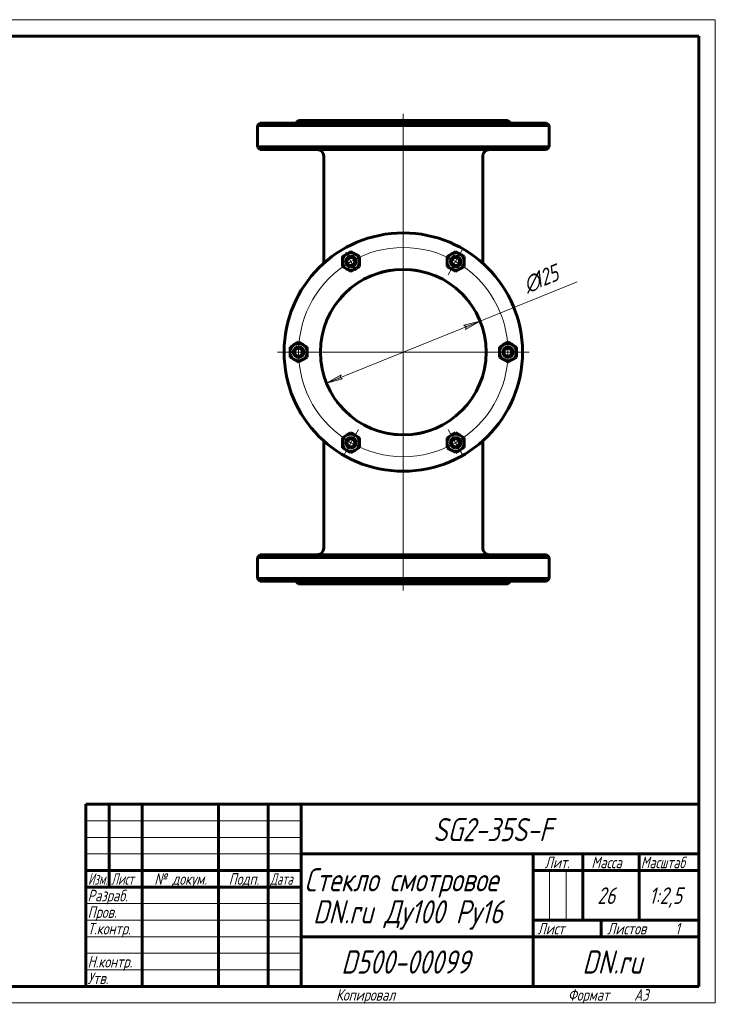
# Model space of a CAD drawing. Header units: millimetres. Extents: x 0 to 420, y -20 to 297.
# Tile 5 of 5: x 210 to 420, y 0 to 297. Entities that reach past the tile are written whole.
import ezdxf

# ---------------------------------------------------------------- set-up
doc = ezdxf.new("R2010")
doc.units = ezdxf.units.MM
doc.layers.add('Системный слой', color=7, linetype='Continuous')
doc.layers.add('Системный слой (1)', color=251, linetype='Continuous', true_color=0x6c6c6c)
doc.styles.add('KDIMTEXTSTYLE', font='GOST_AU.SHX', dxfattribs={"width": 0.96, "oblique": 15, "height": 5})
doc.styles.add('KTEXTSTYLE', font='GOST_AU.SHX', dxfattribs={"width": 0.96, "height": 5})
doc.dimstyles.new('KDIMSTYLE (0.40)', dxfattribs={"dimtxt": 5, "dimasz": 1, "dimexe": 2, "dimexo": 0, "dimgap": 1, "dimtad": 1, "dimlfac": 2.5, "dimtxsty": 'KDIMTEXTSTYLE', "dimsah": 1, "dimcen": 0, "dimdle": 1, "dimadec": 0, "dimazin": 0, "dimtfac": 0.667, "dimtmove": 0, "dimatfit": 3, "dimfxl": 1, "dimtvp": 1, "dimtolj": 1, "dimtzin": 0, "dimarcsym": 0})

# ---------------------------------------------------------------- blocks, each defined once
blk = doc.blocks.new('D6')
at = {"layer": 'Системный слой (1)'}
for points in [[(344.6, 203.46), (348.99, 205.94), (344.11, 204.68), (344.82, 204.26)], [(307.5, 188.5), (306.79, 188.93), (307.01, 189.72), (302.62, 187.24)]]:
    blk.add_hatch(color=7, dxfattribs=at).paths.add_polyline_path(points)
at = {"layer": 'Системный слой (1)', "color": 7, "lineweight": 18, "true_color": 0xffffff}
for p, q in [((302.62, 187.24), (348.99, 205.94)), ((344.11, 204.68), (348.99, 205.94)), ((348.99, 205.94), (344.6, 203.46)), ((344.82, 204.26), (344.11, 204.68)), ((344.6, 203.46), (344.82, 204.26)), ((302.62, 187.24), (307.01, 189.72)), ((307.5, 188.5), (302.62, 187.24)), ((307.01, 189.72), (306.79, 188.93)), ((306.79, 188.93), (307.5, 188.5))]:
    blk.add_line(p, q, dxfattribs=at)
blk.add_wipeout([(363.85, 213.01), (361.09, 219.86), (372.84, 224.6), (375.6, 217.75)]).dxf.layer = 'Системный слой (1)'
blk.add_line((348.99, 205.94), (378.32, 217.77), dxfattribs=at)
at = {"layer": 'Системный слой (1)', "color": 7, "char_height": 5, "attachment_point": 1, "rotation": 21.9614, "style": 'KTEXTSTYLE'}
for s, insert in [('\\H5.0;\\W1.000;\\Q15;\\Q15;\\W0.960;125', (364.46, 220.36)), ('\\H5.0;\\W1.000;\\Q15;\\Q15;\\W0.960;∅', (361.39, 219.12))]:
    blk.add_mtext(s, dxfattribs=dict(at, insert=insert))
blk = doc.blocks.new('KDIMARROW_01')
at = {"layer": 'Системный слой'}
blk.add_hatch(color=0, dxfattribs=at).paths.add_polyline_path([(-5, -0.66), (0, 0), (-5, 0.66), (-4.5, 0)])
at = {"layer": 'Системный слой', "color": 0, "lineweight": 18}
for p, q in [((-4.5, 0), (-5, 0.66)), ((-5, 0.66), (0, 0)), ((0, 0), (-5, -0.66)), ((-5, -0.66), (-4.5, 0))]:
    blk.add_line(p, q, dxfattribs=at)
at = {"layer": 'Системный слой (1)', "color": 0, "lineweight": 18}
blk.add_line((116.18, 196.59), (115.78, 196.59), dxfattribs=at)
blk = doc.blocks.new('U59')
at = {"layer": 'Системный слой (1)', "color": 143, "lineweight": 60, "true_color": 0x33acca}
for p, q in [((344.02, 179.46), (343.89, 179.33)), ((344.14, 179.59), (344.02, 179.46)), ((344.26, 179.72), (344.14, 179.59))]:
    blk.add_line(p, q, dxfattribs=at)
blk = doc.blocks.new('U60')
at = {"layer": 'Системный слой (1)', "color": 143, "lineweight": 60, "true_color": 0x33acca}
for p, q in [((326.79, 221.57), (328.05, 221.49)), ((328.05, 221.49), (329.29, 221.35)), ((329.29, 221.35), (330.52, 221.14))]:
    blk.add_line(p, q, dxfattribs=at)
blk = doc.blocks.new('U61')
at = {"layer": 'Системный слой (1)', "color": 143, "lineweight": 60, "true_color": 0x33acca}
for p, q in [((344.02, 179.46), (343.89, 179.33)), ((344.14, 179.59), (344.02, 179.46)), ((344.26, 179.72), (344.14, 179.59))]:
    blk.add_line(p, q, dxfattribs=at)
blk = doc.blocks.new('U62')
at = {"layer": 'Системный слой (1)', "color": 143, "lineweight": 60, "true_color": 0x33acca}
for p, q in [((332.53, 172.51), (331.52, 172.25)), ((330.48, 172.03), (329.41, 171.85)), ((331.52, 172.25), (330.48, 172.03))]:
    blk.add_line(p, q, dxfattribs=at)
blk = doc.blocks.new('U63')
at = {"layer": 'Системный слой (1)', "color": 143, "lineweight": 60, "true_color": 0x33acca}
for p, q in [((316.71, 219.88), (317.77, 220.27)), ((317.77, 220.27), (319.56, 220.8)), ((319.56, 220.8), (321.44, 221.21)), ((321.44, 221.21), (322.17, 221.33))]:
    blk.add_line(p, q, dxfattribs=at)
blk = doc.blocks.new('U64')
at = {"layer": 'Системный слой (1)', "color": 143, "lineweight": 60, "true_color": 0x33acca}
for p, q in [((305.97, 181.38), (305.89, 181.48)), ((306.05, 181.28), (305.97, 181.38)), ((306.13, 181.17), (306.05, 181.28))]:
    blk.add_line(p, q, dxfattribs=at)
blk = doc.blocks.new('U65')
at = {"layer": 'Системный слой (1)', "color": 143, "lineweight": 60, "true_color": 0x33acca}
for p, q in [((307.07, 213.14), (307.25, 213.35)), ((307.25, 213.35), (307.45, 213.56)), ((307.45, 213.56), (307.65, 213.78))]:
    blk.add_line(p, q, dxfattribs=at)
blk = doc.blocks.new('U66')
at = {"layer": 'Системный слой (1)', "color": 143, "lineweight": 60, "true_color": 0x33acca}
for p, q in [((343.94, 213.81), (344.04, 213.7)), ((344.04, 213.7), (344.14, 213.59)), ((344.14, 213.59), (344.24, 213.48))]:
    blk.add_line(p, q, dxfattribs=at)
blk = doc.blocks.new('U67')
at = {"layer": 'Системный слой (1)', "color": 143, "lineweight": 60, "true_color": 0x33acca}
for p, q in [((316.71, 219.88), (317.77, 220.27)), ((317.77, 220.27), (319.56, 220.8)), ((319.56, 220.8), (321.44, 221.21)), ((321.44, 221.21), (322.17, 221.33))]:
    blk.add_line(p, q, dxfattribs=at)
blk = doc.blocks.new('U68')
at = {"layer": 'Системный слой (1)', "color": 143, "lineweight": 60, "true_color": 0x33acca}
for p, q in [((307.45, 179.63), (307.32, 179.77)), ((307.58, 179.48), (307.45, 179.63)), ((307.71, 179.34), (307.58, 179.48))]:
    blk.add_line(p, q, dxfattribs=at)
blk = doc.blocks.new('U69')
at = {"layer": 'Системный слой (1)', "color": 143, "lineweight": 60, "true_color": 0x33acca}
for p, q in [((322.66, 171.79), (321.35, 171.99)), ((323.99, 171.66), (322.66, 171.79)), ((325.33, 171.6), (323.99, 171.66))]:
    blk.add_line(p, q, dxfattribs=at)
blk = doc.blocks.new('U70')
at = {"layer": 'Системный слой (1)', "color": 143, "lineweight": 60, "true_color": 0x33acca}
for p, q in [((343.94, 213.81), (344.04, 213.7)), ((344.04, 213.7), (344.14, 213.59)), ((344.14, 213.59), (344.24, 213.48))]:
    blk.add_line(p, q, dxfattribs=at)
blk = doc.blocks.new('U71')
at = {"layer": 'Системный слой (1)', "color": 143, "lineweight": 60, "true_color": 0x33acca}
for p, q in [((345.52, 211.97), (345.61, 211.86)), ((345.61, 211.86), (345.68, 211.76)), ((345.68, 211.76), (345.75, 211.67))]:
    blk.add_line(p, q, dxfattribs=at)
blk = doc.blocks.new('U72')
at = {"layer": 'Системный слой (1)', "color": 143, "lineweight": 60, "true_color": 0x33acca}
for p, q in [((326.79, 221.57), (328.05, 221.49)), ((328.05, 221.49), (329.29, 221.35)), ((329.29, 221.35), (330.52, 221.14))]:
    blk.add_line(p, q, dxfattribs=at)
blk = doc.blocks.new('U73')
at = {"layer": 'Системный слой (1)', "color": 143, "lineweight": 60, "true_color": 0x33acca}
for p, q in [((305.97, 181.38), (305.89, 181.48)), ((306.05, 181.28), (305.97, 181.38)), ((306.13, 181.17), (306.05, 181.28))]:
    blk.add_line(p, q, dxfattribs=at)
blk = doc.blocks.new('U74')
at = {"layer": 'Системный слой (1)', "color": 143, "lineweight": 60, "true_color": 0x33acca}
for p, q in [((345.52, 211.97), (345.61, 211.86)), ((345.61, 211.86), (345.68, 211.76)), ((345.68, 211.76), (345.75, 211.67))]:
    blk.add_line(p, q, dxfattribs=at)
blk = doc.blocks.new('U75')
at = {"layer": 'Системный слой (1)', "color": 143, "lineweight": 60, "true_color": 0x33acca}
for p, q in [((307.45, 179.63), (307.32, 179.77)), ((307.58, 179.48), (307.45, 179.63)), ((307.71, 179.34), (307.58, 179.48))]:
    blk.add_line(p, q, dxfattribs=at)
blk = doc.blocks.new('U76')
at = {"layer": 'Системный слой (1)', "color": 143, "lineweight": 60, "true_color": 0x33acca}
for p, q in [((322.73, 171.78), (321.46, 171.97)), ((324.02, 171.66), (322.73, 171.78)), ((325.33, 171.6), (324.02, 171.66))]:
    blk.add_line(p, q, dxfattribs=at)
blk = doc.blocks.new('U77')
at = {"layer": 'Системный слой (1)', "color": 143, "lineweight": 60, "true_color": 0x33acca}
for p, q in [((307.07, 213.14), (307.25, 213.35)), ((307.25, 213.35), (307.45, 213.56)), ((307.45, 213.56), (307.65, 213.78))]:
    blk.add_line(p, q, dxfattribs=at)
blk = doc.blocks.new('U78')
at = {"layer": 'Системный слой (1)', "color": 143, "lineweight": 60, "true_color": 0x33acca}
for p, q in [((332.53, 172.51), (331.52, 172.25)), ((330.48, 172.03), (329.41, 171.85)), ((331.52, 172.25), (330.48, 172.03))]:
    blk.add_line(p, q, dxfattribs=at)
blk = doc.blocks.new('U79')
at = {"layer": 'Системный слой (1)', "color": 30, "lineweight": 18, "true_color": 0xff8000}
for q in [(325.81, 234.59), (287.81, 196.59), (363.81, 196.59), (325.81, 158.59)]:
    blk.add_line((325.81, 196.59), q, dxfattribs=at)
blk = doc.blocks.new('U80')
at = {"layer": 'Системный слой (1)', "color": 30, "lineweight": 18, "true_color": 0xff8000}
for p, q in [((310.01, 223.96), (308.41, 226.73)), ((341.61, 223.96), (343.91, 227.94)), ((311.61, 221.19), (310.01, 223.96)), ((339.31, 219.98), (341.61, 223.96)), ((294.21, 196.59), (289.61, 196.59)), ((298.81, 196.59), (294.21, 196.59)), ((352.81, 196.59), (357.41, 196.59)), ((357.41, 196.59), (362.01, 196.59)), ((312.31, 173.21), (310.01, 169.23)), ((339.31, 173.21), (341.61, 169.23)), ((310.01, 169.23), (307.71, 165.24)), ((341.61, 169.23), (343.91, 165.24))]:
    blk.add_line(p, q, dxfattribs=at)
for start, end in [(60, 120), (120, 180), (0, 60), (180, 240), (300, 0), (240, 300)]:
    blk.add_arc((325.81, 196.59), 31.6, start, end, dxfattribs=at)
blk = doc.blocks.new('U81')
at = {"color": 7, "lineweight": 18, "true_color": 0xffffff}
for p, q in [((0, 0), (0, 297)), ((0, 297), (420, 297)), ((420, 297), (420, 0)), ((230, 55), (295, 55)), ((230, 50), (295, 50)), ((230, 45), (295, 45)), ((369.96, 25), (369.96, 40)), ((374.98, 25), (374.98, 40)), ((230, 30), (295, 30)), ((230, 25), (295, 25)), ((230, 20), (295, 20)), ((230, 15), (295, 15)), ((230, 10), (295, 10)), ((420, 0), (0, 0))]:
    blk.add_line(p, q, dxfattribs=at)
at = {"color": 143, "lineweight": 60, "true_color": 0x33acca}
for p, q in [((8, 172), (8, 292)), ((20, 292), (8, 292)), ((13, 172), (13, 292)), ((20, 5), (20, 292)), ((20, 292), (415, 292)), ((90, 292), (90, 278)), ((415, 292), (415, 5)), ((90, 278), (20, 278)), ((20, 232), (8, 232)), ((20, 172), (8, 172)), ((8, 5), (8, 150)), ((20, 150), (8, 150)), ((13, 5), (13, 150)), ((20, 115), (8, 115)), ((20, 90), (8, 90)), ((20, 65), (8, 65)), ((230, 60), (415, 60)), ((230, 5), (230, 60)), ((237, 35), (237, 60)), ((247, 5), (247, 60)), ((270, 5), (270, 60)), ((285, 5), (285, 60)), ((295, 5), (295, 60)), ((295, 45), (415, 45)), ((365, 5), (365, 45)), ((380, 25), (380, 45)), ((397, 25), (397, 45)), ((230, 40), (295, 40)), ((365, 40), (380, 40)), ((380, 40), (415, 40)), ((230, 35), (295, 35)), ((20, 30), (8, 30)), ((365, 25), (415, 25)), ((385.57, 20), (385.57, 25)), ((295, 20), (365, 20)), ((365, 20), (415, 20)), ((20, 5), (8, 5)), ((415, 5), (20, 5))]:
    blk.add_line(p, q, dxfattribs=at)
at = {"color": 7, "attachment_point": 1, "style": 'KTEXTSTYLE'}
for s, insert, char_height, rotation in [('\\H5.0;\\W1.000;\\Q15;\\Q15;\\W0.960;\\H7.00;SG2-35S-F', (75.17, 281.64), 7, 180), ('\\H5.0;\\W1.000;\\Q15;\\Q15;\\W0.960;\\H3.50;Перв. примен.', (8.82, 250.52), 3.5, 90), ('\\H5.0;\\W1.000;\\Q15;\\Q15;\\W0.960;\\H3.50;Справ. №', (8.82, 193.63), 3.5, 90), ('\\H5.0;\\W1.000;\\Q15;\\Q15;\\W0.960;\\H3.50;Подп. и дата', (8.82, 120.66), 3.5, 90), ('\\H5.0;\\W1.000;\\Q15;\\Q15;\\W0.960;\\H3.50;Инв. № дубл.', (8.82, 91.57), 3.5, 90), ('\\H5.0;\\W1.000;\\Q15;\\Q15;\\W0.960;\\H3.50;Взам. инв. №', (8.82, 65.8), 3.5, 90), ('\\H5.0;\\W1.000;\\Q15;\\Q15;\\W0.960;\\H3.50;Подп. и дата', (8.82, 35.66), 3.5, 90), ('\\H5.0;\\W1.000;\\Q15;\\Q15;\\W0.960;\\H3.50;Инв. № подл.', (8.82, 6.57), 3.5, 90)]:
    blk.add_mtext(s, dxfattribs=dict(at, insert=insert, char_height=char_height, rotation=rotation))
for s, insert, char_height in [('\\H5.0;\\W1.000;\\Q15;\\Q15;\\W0.960;\\H7.00;SG2-35S-F', (334.83, 55.86), 7), ('\\H5.0;\\W1.000;\\Q15;\\Q15;\\W0.960;\\H3.50;Лит.', (368.47, 44.18), 3.5), ('\\H5.0;\\W1.000;\\Q15;\\Q15;\\W0.960;\\H3.50;Масса', (382.58, 44.18), 3.5), ('\\H5.0;\\W1.000;\\Q15;\\Q15;\\W0.926;\\H3.50;Масштаб', (397.52, 44.18), 3.5), ('\\H5.0;\\W1.000;\\Q15;\\Q15;\\W0.786;\\H3.50;Изм.', (230.62, 39.18), 3.5), ('\\H5.0;\\W1.000;\\Q15;\\Q15;\\W0.800;\\H3.50;Лист', (237.61, 39.18), 3.5), ('\\H5.0;\\W1.000;\\Q15;\\Q15;\\W0.960;\\H3.50;№ докум.', (250.63, 39.18), 3.5), ('\\H5.0;\\W1.000;\\Q15;\\Q15;\\W0.960;\\H3.50;Подп.', (273.1, 39.18), 3.5), ('\\H5.0;\\W1.000;\\Q15;\\Q15;\\W0.800;\\H3.50;Дата', (285.61, 39.18), 3.5), ('\\H5.0;\\W1.000;\\Q15;\\Q15;\\W0.960;\\H7.00;Стекло смотровое', (295.94, 40.69), 7), ('\\H5.0;\\W1.000;\\Q15;\\Q15;\\W0.960;\\H3.50;Разраб.', (230.5, 34.18), 3.5), ('\\H5.0;\\W1.000;\\Q15;\\Q15;\\W0.960;26', (384.35, 34.9), 5), ('\\H5.0;\\W1.000;\\Q15;\\Q15;\\W0.960;{\\c16737820;1:2,5}', (400, 34.9), 5), ('\\H5.0;\\W1.000;\\Q15;\\Q15;\\W0.960;\\H7.00;DN.ru Ду100 Ру16', (298.54, 31.02), 7), ('\\H5.0;\\W1.000;\\Q15;\\Q15;\\W0.960;\\H3.50;Пров.', (230.5, 29.18), 3.5), ('\\H5.0;\\W1.000;\\Q15;\\Q15;\\W0.960;\\H3.50;Т.контр.', (230.5, 24.18), 3.5), ('\\H5.0;\\W1.000;\\Q15;\\Q15;\\W0.960;\\H3.50;Лист', (366.32, 24.18), 3.5), ('\\H5.0;\\W1.000;\\Q15;\\Q15;\\W0.960;\\H3.50;Листов', (387.36, 24.18), 3.5), ('\\H5.0;\\W1.000;\\Q15;\\Q15;\\W0.960;\\H3.50;1', (407.91, 24.18), 3.5), ('\\H5.0;\\W1.000;\\Q15;\\Q15;\\W0.960;\\H7.00;D500-00099', (307.06, 15.86), 7), ('\\H5.0;\\W1.000;\\Q15;\\Q15;\\W0.960;\\H7.00;DN.ru', (379.84, 15.86), 7), ('\\H5.0;\\W1.000;\\Q15;\\Q15;\\W0.960;\\H3.50;Н.контр.', (230.5, 14.18), 3.5), ('\\H5.0;\\W1.000;\\Q15;\\Q15;\\W0.960;\\H3.50;Утв.', (230.5, 9.18), 3.5), ('\\H5.0;\\W1.000;\\Q15;\\Q15;\\W0.960;\\H3.50;Копировал', (305.5, 4.18), 3.5), ('\\H5.0;\\W1.000;\\Q15;\\Q15;\\W0.960;\\H3.50;Формат', (375.5, 4.18), 3.5), ('\\H5.0;\\W1.000;\\Q15;\\Q15;\\W0.960;\\H3.50;A3', (395.5, 4.18), 3.5)]:
    blk.add_mtext(s, dxfattribs=dict(at, insert=insert, char_height=char_height))

msp = doc.modelspace()

# ---------------------------------------------------------------- linework, layer by layer
at = {"layer": 'Системный слой (1)', "color": 143, "lineweight": 60, "true_color": 0x33acca}
for p, q in [((282.6074, 265.7924), (281.8074, 264.9924)), ((281.8074, 264.9924), (325.8074, 264.9924)), ((281.8074, 258.5924), (281.8074, 264.9924)), ((369.0074, 265.7924), (282.6074, 265.7924)), ((294.2074, 266.5924), (293.4074, 265.7924)), ((294.2074, 266.5924), (357.4074, 266.5924)), ((325.8074, 264.9924), (369.8074, 264.9924)), ((357.4074, 266.5924), (358.2074, 265.7924)), ((369.0074, 265.7924), (369.8074, 264.9924)), ((369.8074, 258.5924), (369.8074, 264.9924)), ((282.6074, 257.7924), (281.8074, 258.5924)), ((325.8074, 258.5924), (281.8074, 258.5924)), ((282.6074, 257.7924), (369.0074, 257.7924)), ((301.8074, 223.4252), (301.8074, 255.7924)), ((369.8074, 258.5924), (325.8074, 258.5924)), ((349.8074, 223.4252), (349.8074, 255.7924)), ((369.0074, 257.7924), (369.8074, 258.5924)), ((307.4061, 225.4576), (308.7055, 226.2093)), ((308.7055, 226.2093), (310.0048, 226.961)), ((310.0048, 226.961), (311.3055, 226.2116)), ((311.3055, 226.2116), (312.6061, 225.4622)), ((339.0061, 225.4576), (340.3055, 226.2093)), ((340.3055, 226.2093), (341.6048, 226.961)), ((341.6048, 226.961), (342.9055, 226.2116)), ((342.9055, 226.2116), (344.2061, 225.4622)), ((307.4074, 223.9565), (307.4061, 225.4576)), ((307.4087, 222.4554), (307.4074, 223.9565)), ((312.6061, 225.4622), (312.6074, 223.961)), ((312.6074, 223.961), (312.6087, 222.4599)), ((339.0074, 223.9565), (339.0061, 225.4576)), ((339.0087, 222.4554), (339.0074, 223.9565)), ((344.2061, 225.4622), (344.2074, 223.961)), ((344.2074, 223.961), (344.2087, 222.4599)), ((308.7094, 221.706), (307.4087, 222.4554)), ((310.01, 220.9566), (308.7094, 221.706)), ((311.3094, 221.7082), (310.01, 220.9566)), ((312.6087, 222.4599), (311.3094, 221.7082)), ((340.3094, 221.706), (339.0087, 222.4554)), ((341.61, 220.9566), (340.3094, 221.706)), ((342.9094, 221.7082), (341.61, 220.9566)), ((344.2087, 222.4599), (342.9094, 221.7082)), ((292.9055, 198.8429), (294.2048, 199.5946)), ((294.2048, 199.5946), (295.5055, 198.8452)), ((356.1055, 198.8429), (357.4048, 199.5946)), ((357.4048, 199.5946), (358.7055, 198.8452)), ((291.6061, 198.0912), (292.9055, 198.8429)), ((291.6074, 196.5901), (291.6061, 198.0912)), ((291.6087, 195.089), (291.6074, 196.5901)), ((295.5055, 198.8452), (296.8061, 198.0957)), ((296.8061, 198.0957), (296.8074, 196.5946)), ((296.8074, 196.5946), (296.8087, 195.0935)), ((354.8061, 198.0912), (356.1055, 198.8429)), ((354.8074, 196.5901), (354.8061, 198.0912)), ((354.8087, 195.089), (354.8074, 196.5901)), ((358.7055, 198.8452), (360.0061, 198.0957)), ((360.0061, 198.0957), (360.0074, 196.5946)), ((360.0074, 196.5946), (360.0087, 195.0935)), ((292.9094, 194.3396), (291.6087, 195.089)), ((294.21, 193.5902), (292.9094, 194.3396)), ((295.5094, 194.3418), (294.21, 193.5902)), ((296.8087, 195.0935), (295.5094, 194.3418)), ((356.1094, 194.3396), (354.8087, 195.089)), ((357.41, 193.5902), (356.1094, 194.3396)), ((358.7094, 194.3418), (357.41, 193.5902)), ((360.0087, 195.0935), (358.7094, 194.3418)), ((301.8074, 137.3924), (301.8074, 169.7596)), ((307.4061, 170.7248), (308.7055, 171.4765)), ((307.4074, 169.2237), (307.4061, 170.7248)), ((308.7055, 171.4765), (310.0048, 172.2282)), ((310.0048, 172.2282), (311.3055, 171.4788)), ((311.3055, 171.4788), (312.6061, 170.7293)), ((312.6061, 170.7293), (312.6074, 169.2282)), ((339.0061, 170.7248), (340.3055, 171.4765)), ((339.0074, 169.2237), (339.0061, 170.7248)), ((340.3055, 171.4765), (341.6048, 172.2282)), ((341.6048, 172.2282), (342.9055, 171.4788)), ((342.9055, 171.4788), (344.2061, 170.7293)), ((344.2061, 170.7293), (344.2074, 169.2282)), ((349.8074, 137.3924), (349.8074, 169.7596)), ((307.4087, 167.7226), (307.4074, 169.2237)), ((308.7094, 166.9732), (307.4087, 167.7226)), ((310.01, 166.2238), (308.7094, 166.9732)), ((311.3094, 166.9754), (310.01, 166.2238)), ((312.6087, 167.7271), (311.3094, 166.9754)), ((312.6074, 169.2282), (312.6087, 167.7271)), ((339.0087, 167.7226), (339.0074, 169.2237)), ((340.3094, 166.9732), (339.0087, 167.7226)), ((341.61, 166.2238), (340.3094, 166.9732)), ((342.9094, 166.9754), (341.61, 166.2238)), ((344.2087, 167.7271), (342.9094, 166.9754)), ((344.2074, 169.2282), (344.2087, 167.7271)), ((282.6074, 135.3924), (281.8074, 134.5924)), ((281.8074, 128.1924), (281.8074, 134.5924)), ((281.8074, 134.5924), (325.8074, 134.5924)), ((369.0074, 135.3924), (282.6074, 135.3924)), ((325.8074, 134.5924), (369.8074, 134.5924)), ((369.0074, 135.3924), (369.8074, 134.5924)), ((369.8074, 128.1924), (369.8074, 134.5924)), ((282.6074, 127.3924), (281.8074, 128.1924)), ((325.8074, 128.1924), (281.8074, 128.1924)), ((369.8074, 128.1924), (325.8074, 128.1924)), ((369.0074, 127.3924), (369.8074, 128.1924)), ((282.6074, 127.3924), (369.0074, 127.3924)), ((294.2074, 126.5924), (293.4074, 127.3924)), ((294.2074, 126.5924), (357.4074, 126.5924)), ((357.4074, 126.5924), (358.2074, 127.3924))]:
    msp.add_line(p, q, dxfattribs=at)
for centre in [(310.0074, 169.226), (341.6074, 169.226)]:
    msp.add_circle(centre, 1.2, dxfattribs=at)
for centre, radius, start, end in [((299.8074, 255.7924), 2, 0, 90), ((351.8074, 255.7924), 2, 90, 180), ((310.0074, 223.9588), 2.6, 120.049737, 180.049737), ((310.0074, 223.9588), 2.6, 60.049737, 120.049737), ((310.0074, 223.9588), 2.6, 0.049737, 60.049737), ((341.6074, 223.9588), 2.6, 120.049737, 180.049737), ((341.6074, 223.9588), 2.6, 60.049737, 120.049737), ((341.6074, 223.9588), 2.6, 0.049737, 60.049737), ((310.0074, 223.9588), 2.6, 180.049737, 240.049737), ((310.0074, 223.9588), 1.6, 90, 270), ((310.0074, 223.9588), 1.6, 270, 90), ((310.0074, 223.9588), 2.6, 300.049737, 0.049737), ((341.6074, 223.9588), 2.6, 180.049737, 240.049737), ((341.6074, 223.9588), 1.6, 90, 270), ((341.6074, 223.9588), 1.6, 270, 90), ((341.6074, 223.9588), 2.6, 300.049737, 0.049737), ((325.8074, 196.5924), 25, 0, 270), ((310.0074, 223.9588), 2.6, 240.049737, 300.049737), ((341.6074, 223.9588), 2.6, 240.049737, 300.049737), ((305.0074, 211.8567), 0.8, 323.726456, 323.980342), ((294.2074, 196.5924), 2.6, 120.049737, 180.049737), ((294.2074, 196.5924), 2.6, 180.049737, 240.049737), ((294.2074, 196.5924), 1.6, 90, 270), ((294.2074, 196.5924), 2.6, 60.049737, 120.049737), ((294.2074, 196.5924), 1.6, 270, 90), ((294.2074, 196.5924), 2.6, 0.049737, 60.049737), ((294.2074, 196.5924), 2.6, 300.049737, 0.049737), ((325.8074, 196.5924), 25, 270, 0), ((357.4074, 196.5924), 2.6, 120.049737, 180.049737), ((357.4074, 196.5924), 2.6, 180.049737, 240.049737), ((357.4074, 196.5924), 1.6, 90, 270), ((357.4074, 196.5924), 2.6, 60.049737, 120.049737), ((357.4074, 196.5924), 1.6, 270, 90), ((357.4074, 196.5924), 2.6, 0.049737, 60.049737), ((357.4074, 196.5924), 2.6, 300.049737, 0.049737), ((294.2074, 196.5924), 2.6, 240.049737, 300.049737), ((357.4074, 196.5924), 2.6, 240.049737, 300.049737), ((310.0074, 169.226), 2.6, 120.049737, 180.049737), ((310.0074, 169.226), 1.6, 90, 270), ((310.0074, 169.226), 2.6, 60.049737, 120.049737), ((310.0074, 169.226), 1.6, 270, 90), ((310.0074, 169.226), 2.6, 0.049737, 60.049737), ((341.6074, 169.226), 2.6, 120.049737, 180.049737), ((341.6074, 169.226), 1.6, 90, 270), ((341.6074, 169.226), 2.6, 60.049737, 120.049737), ((341.6074, 169.226), 1.6, 270, 90), ((341.6074, 169.226), 2.6, 0.049737, 60.049737), ((310.0074, 169.226), 2.6, 180.049737, 240.049737), ((310.0074, 169.226), 2.6, 240.049737, 300.049737), ((310.0074, 169.226), 2.6, 300.049737, 0.049737), ((341.6074, 169.226), 2.6, 180.049737, 240.049737), ((341.6074, 169.226), 2.6, 240.049737, 300.049737), ((341.6074, 169.226), 2.6, 300.049737, 0.049737), ((299.8074, 137.3924), 2, 270, 0), ((351.8074, 137.3924), 2, 180, 270)]:
    msp.add_arc(centre, radius, start, end, dxfattribs=at)

# ---------------------------------------------------------------- next in the draw order: dimensions: what is measured, and where the dimension line sits
at = {"layer": 'Системный слой (1)', "color": 7}
dim = msp.add_diameter_dim_2p(p1=(267.8427, 173.2185), p2=(383.7722, 219.9662), dimstyle='KDIMSTYLE (0.40)', override={"dimpost": '\\H5.0;\\W0.960;\\Q15;<>', "dimblk1": 'KDIMARROW_01', "dimblk2": 'KDIMARROW_01', "dimclrt": 7, "dimtol": 1, "dimtp": 0, "dimtm": 0, "dimtdec": 5, "dimatfit": 2, "dimtolj": 1}, dxfattribs=at)
dim.commit()
dim.dimension.update_dxf_attribs({"geometry": 'D6', "text_midpoint": (370.3456, 214.552), "dimtype": 163})

# ---------------------------------------------------------------- next in the draw order: linework, layer by layer
at = {"layer": 'Системный слой (1)', "color": 30, "lineweight": 18, "true_color": 0xff8000}
for p, q in [((325.8074, 210.0843), (325.8074, 268.5924)), ((325.8074, 124.5924), (325.8074, 183.1004))]:
    msp.add_line(p, q, dxfattribs=at)
at = {"layer": 'Системный слой (1)', "color": 143, "lineweight": 60, "true_color": 0x33acca}
msp.add_line((345.9606, 181.7989), (345.9625, 181.8014), dxfattribs=at)
for centre, radius in [((325.8074, 196.5924), 36), ((310.0074, 223.9588), 1.2), ((341.6074, 223.9588), 1.2), ((294.2074, 196.5924), 1.2), ((357.4074, 196.5924), 1.2)]:
    msp.add_circle(centre, radius, dxfattribs=at)
for points, knots in [([(305.6545, 211.3863), (305.6543, 211.386), (305.6546, 211.3864), (305.6561, 211.3885), (305.6573, 211.3902), (305.6608, 211.3949), (305.663, 211.3979), (305.6684, 211.4053), (305.6715, 211.4096), (305.6788, 211.4195), (305.6829, 211.4251), (305.6875, 211.4313)], [0, 0, 0, 0, 3.15416021, 3.15416021, 6.30832043, 6.30832043, 9.46248064, 9.46248064, 12.61664086, 12.61664086, 15.77080107, 15.77080107, 15.77080107, 15.77080107]), ([(305.6545, 211.3863), (305.6543, 211.386), (305.6546, 211.3864), (305.6561, 211.3885), (305.6573, 211.3902), (305.6608, 211.3949), (305.663, 211.3979), (305.6684, 211.4053), (305.6715, 211.4096), (305.6788, 211.4195), (305.6829, 211.4251), (305.6875, 211.4313)], [0, 0, 0, 0, 3.15416021, 3.15416021, 6.30832043, 6.30832043, 9.46248064, 9.46248064, 12.61664086, 12.61664086, 15.77080107, 15.77080107, 15.77080107, 15.77080107]), ([(305.8148, 211.6022), (305.8257, 211.6167), (305.8371, 211.6319), (305.861, 211.6636), (305.8734, 211.68), (305.8993, 211.7142), (305.9128, 211.7319), (305.9268, 211.7503), (305.9268, 211.7503), (305.9286, 211.7526), (305.9303, 211.7549), (305.9336, 211.7592), (305.9351, 211.7612), (305.938, 211.765), (305.9393, 211.7667), (305.9418, 211.77), (305.943, 211.7715), (305.9452, 211.7743), (305.9462, 211.7757), (305.948, 211.7781), (305.9489, 211.7793), (305.9505, 211.7814), (305.9513, 211.7824), (305.9527, 211.7842), (305.9534, 211.7851), (305.9546, 211.7867), (305.9552, 211.7874), (305.9562, 211.7888), (305.9567, 211.7894), (305.9576, 211.7906), (305.9581, 211.7912), (305.9588, 211.7922), (305.9592, 211.7927), (305.9599, 211.7936), (305.9602, 211.794), (305.9608, 211.7948), (305.9611, 211.7952), (305.9616, 211.7958), (305.9618, 211.7961), (305.9623, 211.7967), (305.9625, 211.797), (305.9629, 211.7975), (305.963, 211.7977), (305.9634, 211.7982), (305.9635, 211.7984), (305.9638, 211.7987), (305.964, 211.7989), (305.9642, 211.7993), (305.9644, 211.7994), (305.9646, 211.7997), (305.9646, 211.7998), (305.9648, 211.8), (305.9648, 211.8001), (305.9651, 211.8004), (305.9652, 211.8006), (305.9657, 211.8012), (305.966, 211.8015), (305.9669, 211.8027), (305.9675, 211.8035), (305.9693, 211.8058), (305.9705, 211.8074), (305.974, 211.8121), (305.9764, 211.8152), (305.9836, 211.8246), (305.9885, 211.8308), (306.001, 211.8471), (306.0087, 211.8572), (306.0166, 211.8674)], [0, 0, 0, 0, 5.14037569, 5.14037569, 10.28075138, 10.28075138, 15.42112707, 15.42112707, 15.42491323, 15.42491323, 16.06972311, 16.06972311, 16.62656685, 16.62656685, 17.10744496, 17.10744496, 17.5227208, 17.5227208, 17.88134397, 17.88134397, 18.1910431, 18.1910431, 18.45849253, 18.45849253, 18.68945601, 18.68945601, 18.88891104, 18.88891104, 19.06115605, 19.06115605, 19.20990309, 19.20990309, 19.33835778, 19.33835778, 19.44928845, 19.44928845, 19.54508576, 19.54508576, 19.62781423, 19.62781423, 19.69925673, 19.69925673, 19.76095291, 19.76095291, 19.81423239, 19.81423239, 19.86024338, 19.86024338, 19.90625438, 19.90625438, 19.9296138, 19.9296138, 19.95651253, 19.95651253, 20.00889427, 20.00889427, 20.11294988, 20.11294988, 20.31964538, 20.31964538, 20.73020495, 20.73020495, 21.54566118, 21.54566118, 23.16524788, 23.16524788, 25.70187845, 25.70187845, 25.70187845, 25.70187845]), ([(305.8148, 211.6022), (305.8257, 211.6167), (305.8371, 211.6319), (305.861, 211.6636), (305.8734, 211.68), (305.8993, 211.7142), (305.9128, 211.7319), (305.9268, 211.7503), (305.9268, 211.7503), (305.9286, 211.7526), (305.9303, 211.7549), (305.9336, 211.7592), (305.9351, 211.7612), (305.938, 211.765), (305.9393, 211.7667), (305.9418, 211.77), (305.943, 211.7715), (305.9452, 211.7743), (305.9462, 211.7757), (305.948, 211.7781), (305.9489, 211.7793), (305.9505, 211.7814), (305.9513, 211.7824), (305.9527, 211.7842), (305.9534, 211.7851), (305.9546, 211.7867), (305.9552, 211.7874), (305.9562, 211.7888), (305.9567, 211.7894), (305.9576, 211.7906), (305.9581, 211.7912), (305.9588, 211.7922), (305.9592, 211.7927), (305.9599, 211.7936), (305.9602, 211.794), (305.9608, 211.7948), (305.9611, 211.7952), (305.9616, 211.7958), (305.9618, 211.7961), (305.9623, 211.7967), (305.9625, 211.797), (305.9629, 211.7975), (305.963, 211.7977), (305.9634, 211.7982), (305.9635, 211.7984), (305.9638, 211.7987), (305.964, 211.7989), (305.9642, 211.7993), (305.9644, 211.7994), (305.9646, 211.7997), (305.9646, 211.7998), (305.9648, 211.8), (305.9648, 211.8001), (305.9651, 211.8004), (305.9652, 211.8006), (305.9657, 211.8012), (305.966, 211.8015), (305.9669, 211.8027), (305.9675, 211.8035), (305.9693, 211.8058), (305.9705, 211.8074), (305.974, 211.8121), (305.9764, 211.8152), (305.9836, 211.8246), (305.9885, 211.8308), (306.001, 211.8471), (306.0087, 211.8572), (306.0166, 211.8674)], [0, 0, 0, 0, 5.14037569, 5.14037569, 10.28075138, 10.28075138, 15.42112707, 15.42112707, 15.42491323, 15.42491323, 16.06972311, 16.06972311, 16.62656685, 16.62656685, 17.10744496, 17.10744496, 17.5227208, 17.5227208, 17.88134397, 17.88134397, 18.1910431, 18.1910431, 18.45849253, 18.45849253, 18.68945601, 18.68945601, 18.88891104, 18.88891104, 19.06115605, 19.06115605, 19.20990309, 19.20990309, 19.33835778, 19.33835778, 19.44928845, 19.44928845, 19.54508576, 19.54508576, 19.62781423, 19.62781423, 19.69925673, 19.69925673, 19.76095291, 19.76095291, 19.81423239, 19.81423239, 19.86024338, 19.86024338, 19.90625438, 19.90625438, 19.9296138, 19.9296138, 19.95651253, 19.95651253, 20.00889427, 20.00889427, 20.11294988, 20.11294988, 20.31964538, 20.31964538, 20.73020495, 20.73020495, 21.54566118, 21.54566118, 23.16524788, 23.16524788, 25.70187845, 25.70187845, 25.70187845, 25.70187845]), ([(345.8115, 181.5979), (345.7979, 181.5797), (345.7833, 181.5603), (345.7525, 181.5194), (345.7362, 181.4979), (345.702, 181.4528), (345.684, 181.4292), (345.6464, 181.3799), (345.6267, 181.3543), (345.5857, 181.3011), (345.5644, 181.2735), (345.5422, 181.245)], [0, 0, 0, 0, 5.10420491, 5.10420491, 10.20840982, 10.20840982, 15.31261473, 15.31261473, 20.41681965, 20.41681965, 25.52102456, 25.52102456, 25.52102456, 25.52102456]), ([(345.8115, 181.5979), (345.7979, 181.5797), (345.7833, 181.5603), (345.7525, 181.5194), (345.7362, 181.4979), (345.702, 181.4528), (345.684, 181.4292), (345.6464, 181.3799), (345.6267, 181.3543), (345.5857, 181.3011), (345.5644, 181.2735), (345.5422, 181.245)], [0, 0, 0, 0, 5.10420491, 5.10420491, 10.20840982, 10.20840982, 15.31261473, 15.31261473, 20.41681965, 20.41681965, 25.52102456, 25.52102456, 25.52102456, 25.52102456]), ([(345.9608, 181.7991), (345.9608, 181.7991), (345.9607, 181.799), (345.9604, 181.7986), (345.9604, 181.7985), (345.9593, 181.797), (345.9583, 181.7957), (345.9554, 181.7917), (345.9536, 181.7893), (345.9492, 181.7833), (345.9466, 181.7797), (345.9406, 181.7716), (345.9372, 181.7669), (345.9334, 181.7618)], [0, 0, 0, 0, 0.88791037, 0.88791037, 2.95275177, 2.95275177, 5.90550353, 5.90550353, 8.8582553, 8.8582553, 11.81100707, 11.81100707, 14.76375884, 14.76375884, 14.76375884, 14.76375884]), ([(345.9608, 181.7991), (345.9608, 181.7991), (345.9607, 181.799), (345.9604, 181.7986), (345.9604, 181.7985), (345.9593, 181.797), (345.9583, 181.7957), (345.9554, 181.7917), (345.9536, 181.7893), (345.9492, 181.7833), (345.9466, 181.7797), (345.9406, 181.7716), (345.9372, 181.7669), (345.9334, 181.7618)], [0, 0, 0, 0, 0.88790999, 0.88790999, 2.95275177, 2.95275177, 5.90550353, 5.90550353, 8.8582553, 8.8582553, 11.81100707, 11.81100707, 14.76375884, 14.76375884, 14.76375884, 14.76375884]), ([(315.9209, 173.63), (315.8107, 173.6775), (315.7014, 173.7255), (315.4843, 173.8227), (315.3765, 173.8719), (315.1626, 173.9713), (315.0565, 174.0216), (314.846, 174.1231), (314.7415, 174.1744), (314.5343, 174.2779), (314.4315, 174.3302), (314.3296, 174.3829)], [0, 0, 0, 0, 3.3993755, 3.3993755, 6.798751, 6.798751, 10.19812649, 10.19812649, 13.59750199, 13.59750199, 16.99687749, 16.99687749, 16.99687749, 16.99687749]), ([(315.9209, 173.63), (315.8107, 173.6775), (315.7014, 173.7255), (315.4843, 173.8227), (315.3765, 173.8719), (315.1626, 173.9713), (315.0565, 174.0216), (314.846, 174.1231), (314.7415, 174.1744), (314.5343, 174.2779), (314.4315, 174.3302), (314.3296, 174.3829)], [0, 0, 0, 0, 3.3993755, 3.3993755, 6.798751, 6.798751, 10.19812649, 10.19812649, 13.59750199, 13.59750199, 16.99687749, 16.99687749, 16.99687749, 16.99687749]), ([(337.5159, 174.5035), (337.4416, 174.4641), (337.3668, 174.425), (337.2164, 174.3472), (337.1408, 174.3085), (336.9886, 174.2317), (336.912, 174.1936), (336.8292, 174.1528), (336.8233, 174.15), (336.8099, 174.1434), (336.8024, 174.1397), (336.7881, 174.1327), (336.7813, 174.1294), (336.7683, 174.123), (336.7621, 174.12), (336.7503, 174.1143), (336.7446, 174.1115), (336.7339, 174.1063), (336.7287, 174.1038), (336.7189, 174.099), (336.7143, 174.0967), (336.7053, 174.0924), (336.7011, 174.0904), (336.693, 174.0864), (336.6891, 174.0846), (336.6818, 174.081), (336.6782, 174.0793), (336.6715, 174.0761), (336.6683, 174.0745), (336.6622, 174.0716), (336.6593, 174.0702), (336.6538, 174.0675), (336.6511, 174.0662), (336.6461, 174.0638), (336.6437, 174.0626), (336.6391, 174.0604), (336.6369, 174.0594), (336.6327, 174.0574), (336.6307, 174.0564), (336.6269, 174.0546), (336.6251, 174.0537), (336.6217, 174.0521), (336.62, 174.0513), (336.6169, 174.0498), (336.6154, 174.0491), (336.6126, 174.0477), (336.6112, 174.047), (336.6086, 174.0458), (336.6074, 174.0452), (336.6049, 174.044), (336.6037, 174.0434), (336.6018, 174.0425), (336.6012, 174.0422), (336.5998, 174.0416), (336.5991, 174.0412), (336.597, 174.0402), (336.5955, 174.0396), (336.5913, 174.0375), (336.5885, 174.0362), (336.5802, 174.0322), (336.5746, 174.0296), (336.558, 174.0216), (336.547, 174.0164), (336.5139, 174.0006), (336.4919, 173.9902), (336.4359, 173.9638), (336.4018, 173.9478), (336.3676, 173.9319)], [0, 0, 0, 0, 2.86638547, 2.86638547, 5.73277095, 5.73277095, 8.59915642, 8.59915642, 8.8179731, 8.8179731, 9.09615855, 9.09615855, 9.34905441, 9.34905441, 9.57895974, 9.57895974, 9.78796459, 9.78796459, 9.97796899, 9.97796899, 10.15070027, 10.15070027, 10.3077287, 10.3077287, 10.45048183, 10.45048183, 10.58025739, 10.58025739, 10.69823518, 10.69823518, 10.80548771, 10.80548771, 10.90299001, 10.90299001, 10.99162847, 10.99162847, 11.07220889, 11.07220889, 11.14546381, 11.14546381, 11.2120592, 11.2120592, 11.27260046, 11.27260046, 11.32763796, 11.32763796, 11.37767206, 11.37767206, 11.42315761, 11.42315761, 11.46864315, 11.46864315, 11.4917358, 11.4917358, 11.51832733, 11.51832733, 11.57011084, 11.57011084, 11.67297809, 11.67297809, 11.87731302, 11.87731302, 12.28318379, 12.28318379, 13.08932711, 13.08932711, 14.33192737, 14.33192737, 14.33192737, 14.33192737])]:
    msp.add_open_spline(points, degree=3, knots=knots, dxfattribs=at)

# ---------------------------------------------------------------- next in the draw order: block references
msp.add_blockref('U81', (0, 0))
at = {"layer": 'Системный слой (1)'}
for name in ['U79', 'U80', 'U63', 'U67', 'U60', 'U72', 'U65', 'U77', 'U66', 'U70', 'U71', 'U74', 'U64', 'U73', 'U68', 'U75', 'U59', 'U61', 'U62', 'U78', 'U69', 'U76']:
    msp.add_blockref(name, (0, 0), dxfattribs=at)

doc.saveas('drawing.dxf')
